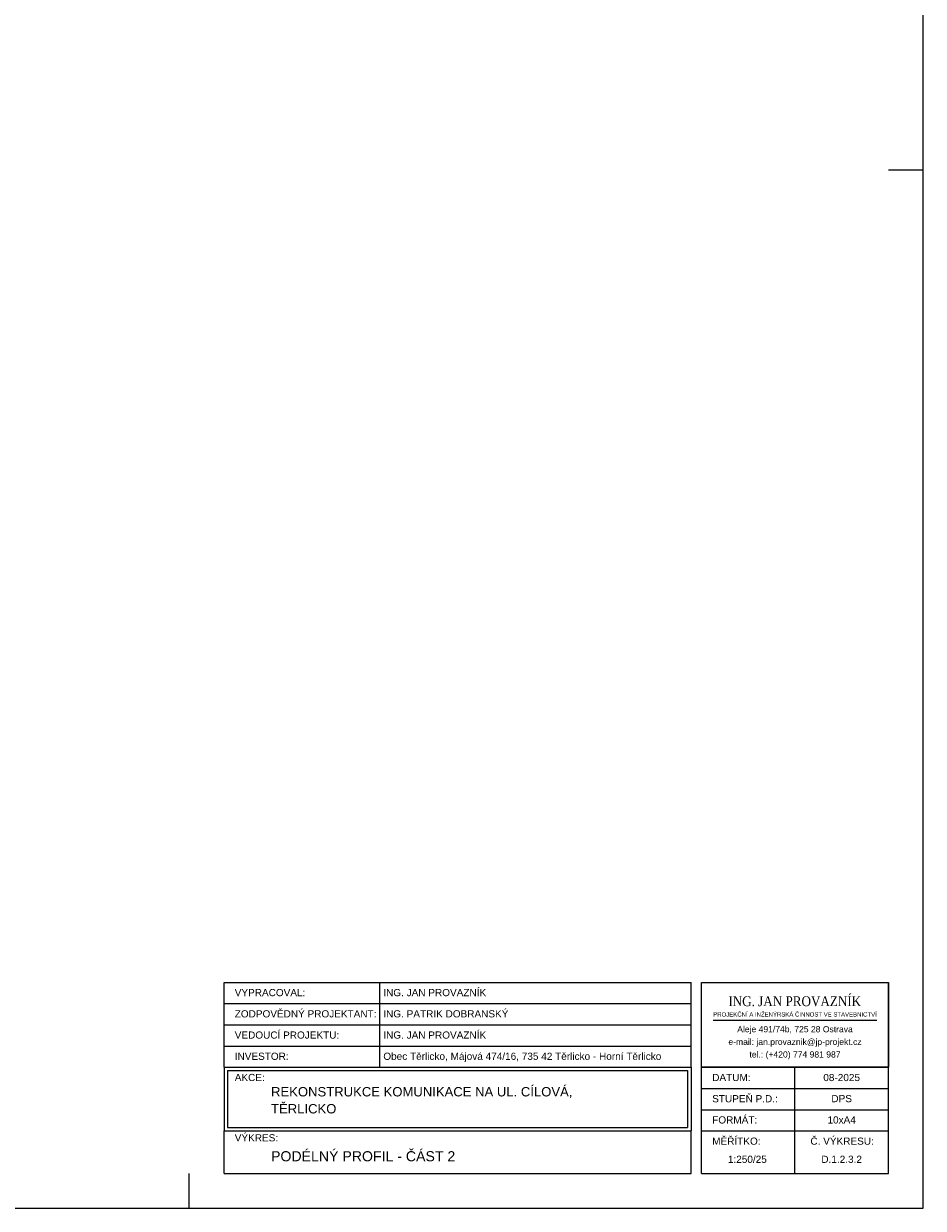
# Model space of a CAD drawing. Header units: metres. Extents: x 8358 to 8621, y -552 to -404.
# Tile 5 of 6: x 8556 to 8621, y -552 to -468. Entities that reach past the tile are written whole.
import ezdxf
from ezdxf.enums import TextEntityAlignment as Align

# ---------------------------------------------------------------- set-up
doc = ezdxf.new("R2010")
doc.units = ezdxf.units.M
doc.header["$MEASUREMENT"] = 0
for name, color, linetype, lineweight in [('RAMECEK', 7, 'Continuous', 0), ('RAZITKO', 7, 'Continuous', 0), ('výkres', 7, 'Continuous', 0)]:
    doc.layers.add(name, color=color, linetype=linetype, lineweight=lineweight)
doc.styles.add('ARIAL', font='arial.ttf')
doc.styles.add('Style-Arial', font='arial.ttf')
doc.styles.add('Style-Calibri', font='calibri.ttf')
doc.styles.add('Style-Garamond', font='GARABD.TTF')

msp = doc.modelspace()

# ---------------------------------------------------------------- linework, layer by layer
at = {"layer": 'RAMECEK'}
msp.add_line((8620.821, -478.159), (8618.321, -478.159), dxfattribs=at)
at = {"layer": 'RAMECEK', "ltscale": 0.25}
msp.add_line((8568.321, -552.409), (8568.321, -549.909), dxfattribs=at)
at = {"layer": 'RAMECEK', "ltscale": 0.25, "flags": 128}
msp.add_lwpolyline([(8358.321, -403.909), (8358.321, -552.409), (8620.821, -552.409), (8620.821, -403.909)], close=True, dxfattribs=at)
at = {"layer": 'RAZITKO', "color": 7, "lineweight": 13, "ltscale": 0.0002}
for p, q in [((8570.821, -536.25), (8604.208, -536.25)), ((8570.821, -542.321), (8570.821, -536.25)), ((8581.937, -536.25), (8581.937, -542.321)), ((8604.208, -542.321), (8604.208, -536.25)), ((8604.966, -536.25), (8618.321, -536.25)), ((8618.321, -549.909), (8618.321, -536.25)), ((8570.821, -537.768), (8604.208, -537.768)), ((8570.821, -539.286), (8604.208, -539.286)), ((8570.821, -540.803), (8604.208, -540.803)), ((8604.966, -549.909), (8604.966, -540.834)), ((8570.821, -542.321), (8604.208, -542.321)), ((8570.821, -542.321), (8570.821, -546.873)), ((8571.06, -542.56), (8603.969, -542.56)), ((8571.06, -542.56), (8571.06, -546.634)), ((8603.969, -542.56), (8603.969, -546.634)), ((8604.208, -542.321), (8604.208, -546.873)), ((8604.966, -542.321), (8618.321, -542.321)), ((8611.644, -549.909), (8611.644, -542.321)), ((8604.966, -543.838), (8618.321, -543.838)), ((8604.966, -545.356), (8618.321, -545.356)), ((8570.821, -549.909), (8570.821, -546.873)), ((8570.821, -546.873), (8604.208, -546.873)), ((8571.06, -546.634), (8603.969, -546.634)), ((8604.208, -549.909), (8604.208, -546.873)), ((8604.966, -546.873), (8618.321, -546.873)), ((8570.821, -549.909), (8604.208, -549.909)), ((8604.966, -549.909), (8618.321, -549.909)), ((8604.966, -549.909), (8618.321, -549.909))]:
    msp.add_line(p, q, dxfattribs=at)
at = {"layer": 'RAZITKO', "color": 5, "ltscale": 0.25}
msp.add_line((8605.798, -538.944), (8617.493, -538.944), dxfattribs=at)
at = {"layer": 'RAZITKO', "color": 7, "lineweight": 13, "ltscale": 0.25, "flags": 128}
msp.add_lwpolyline([(8604.966, -536.25), (8618.321, -536.25), (8618.321, -542.321), (8604.966, -542.321)], close=True, dxfattribs=at)

# ---------------------------------------------------------------- texts
at = {"layer": 'RAZITKO', "color": 7, "lineweight": 13}
for s, height, style, p in [('VYPRACOVAL:', 0.51218, 'Style-Arial', (8571.579, -537.239)), ('ING. JAN PROVAZNÍK', 0.51218, 'Style-Arial', (8582.204, -537.239)), ('ZODPOVĚDNÝ PROJEKTANT:', 0.51218, 'ARIAL', (8571.579, -538.757)), ('ING. PATRIK DOBRANSKÝ', 0.51218, 'ARIAL', (8582.204, -538.757)), ('VEDOUCÍ PROJEKTU:', 0.51218, 'Style-Arial', (8571.579, -540.274)), ('ING. JAN PROVAZNÍK', 0.51218, 'ARIAL', (8582.204, -540.274)), ('INVESTOR:', 0.5122, 'Style-Arial', (8571.579, -541.792)), ('AKCE:', 0.5122, 'Style-Arial', (8571.579, -543.309)), ('DATUM:', 0.5122, 'Style-Arial', (8605.725, -543.309)), ('STUPEŇ P.D.:', 0.51218, 'Style-Arial', (8605.725, -544.827)), ('FORMÁT:', 0.5122, 'Style-Arial', (8605.725, -546.344)), ('VÝKRES:', 0.5122, 'Style-Arial', (8571.579, -547.623)), ('MĚŘÍTKO:', 0.5122, 'Style-Arial', (8605.725, -547.862))]:
    msp.add_text(s, height=height, dxfattribs=dict(at, style=style)).set_placement(p)
at = {"layer": 'RAZITKO', "color": 7, "linetype": 'Continuous', "lineweight": 13, "style": 'Style-Garamond'}
msp.add_text('ING. JAN PROVAZNÍK', height=0.70477, dxfattribs=at).set_placement((8611.628, -537.247), align=Align.TOP_CENTER)
at = {"layer": 'RAZITKO', "lineweight": 13, "style": 'ARIAL'}
msp.add_text('Obec Těrlicko, Májová 474/16, 735 42 Těrlicko - Horní Těrlicko', height=0.51218, dxfattribs=at).set_placement((8582.204, -541.792))
at = {"layer": 'RAZITKO', "color": 7, "lineweight": 13, "style": 'Style-Arial'}
msp.add_text('Č. VÝKRESU:', height=0.51218, dxfattribs=at).set_placement((8615.014, -547.862), align=Align.CENTER)
at = {"layer": 'RAZITKO', "color": 7, "linetype": 'Continuous', "lineweight": 13, "attachment_point": 2, "line_spacing_factor": 1.008048, "style": 'Style-Calibri'}
for s, insert, char_height in [('\\fArial|b0|i0|c238238|p39;PROJEKČNÍ A INŽENÝRSKÁ ČINNOST VE STAVEBNICTVÍ', (8611.646, -538.389), 0.30743), ('\\fArial|b0|i0|c238238|p39;Aleje 491/74b, 725 28 Ostrava', (8611.646, -539.381), 0.43791), ('\\fArial|b0|i0|c238238|p39;e-mail: jan.provaznik@jp-projekt.cz', (8611.646, -540.285), 0.43791), ('\\fArial|b0|i0|c238238|p39;tel.: (+420) 774 981 987', (8611.646, -541.188), 0.43791)]:
    msp.add_mtext(s, dxfattribs=dict(at, insert=insert, char_height=char_height))
at = {"layer": 'RAZITKO', "color": 0, "lineweight": 13, "insert": (8614.982, -543.318), "char_height": 0.5122, "width": 6.67732, "attachment_point": 8, "rotation": 0, "style": 'ARIAL'}
msp.add_mtext('08-2025', dxfattribs=at)
at = {"layer": 'RAZITKO', "lineweight": 13, "insert": (8614.982, -544.827), "char_height": 0.5122, "width": 6.67732, "attachment_point": 8, "line_spacing_factor": 0.72, "style": 'ARIAL'}
msp.add_mtext('DPS', dxfattribs=at)
at = {"layer": 'RAZITKO', "lineweight": 13, "char_height": 0.5122, "width": 6.67732, "attachment_point": 8, "style": 'ARIAL'}
for s, insert in [('10xA4', (8614.982, -546.353)), ('D.1.2.3.2', (8614.982, -549.167))]:
    msp.add_mtext(s, dxfattribs=dict(at, insert=insert))
at = {"layer": 'RAZITKO', "color": 7, "lineweight": 13, "insert": (8608.238, -549.167), "char_height": 0.5122, "width": 6.67732, "attachment_point": 8, "style": 'ARIAL'}
msp.add_mtext('1:250/25', dxfattribs=at)
at = {"layer": 'výkres', "lineweight": 13, "style": 'ARIAL'}
for s, height, p in [('REKONSTRUKCE KOMUNIKACE NA UL. CÍLOVÁ,', 0.66913, (8574.175, -544.407)), ('TĚRLICKO', 0.6691, (8574.175, -545.623))]:
    msp.add_text(s, height=height, dxfattribs=at).set_placement(p)
msp.add_text('PODÉLNÝ PROFIL - ČÁST 2', height=0.72222, rotation=360, dxfattribs=at).set_placement((8574.175, -549.047))

doc.saveas('drawing.dxf')
